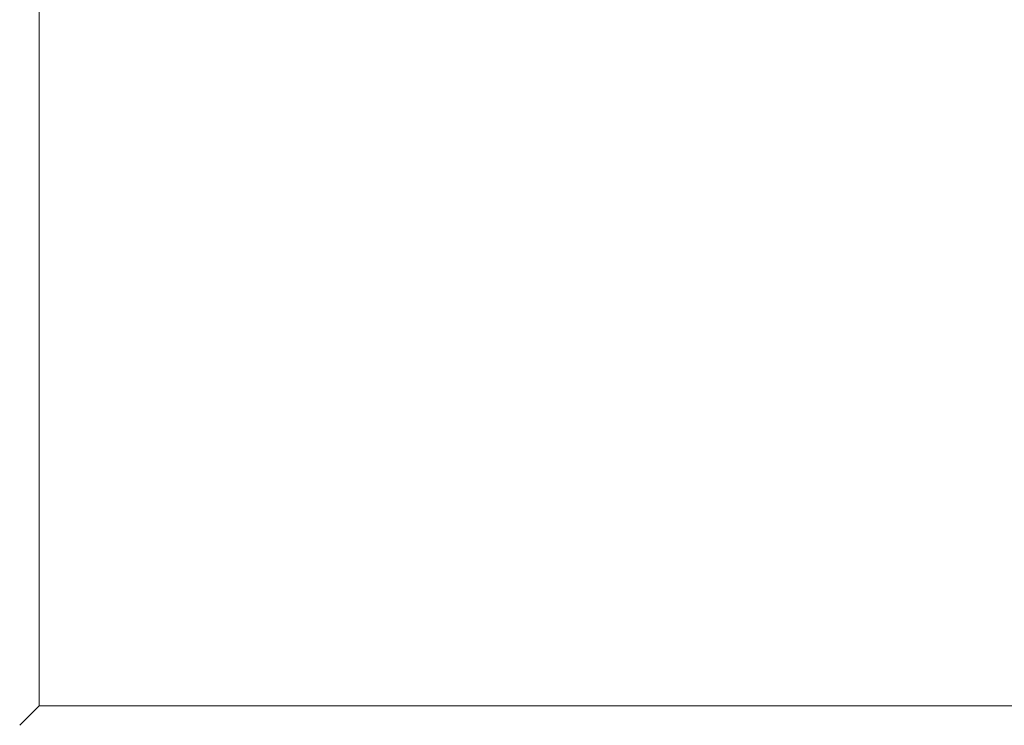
# Model space of a CAD drawing. Header units: millimetres. Extents: x -281 to 121694, y -16481 to 65128.
# Tile 40 of 256: x 14319 to 14776, y 18318 to 18645. Entities that reach past the tile are written whole.
import ezdxf

# ---------------------------------------------------------------- set-up
doc = ezdxf.new("R2010")
doc.units = ezdxf.units.MM
doc.layers.add('A--L$01A__Algemeen', color=7, linetype='Continuous', lineweight=5)
doc.layers.add('A--L82__LosseGebruikersInvent', color=1, linetype='Continuous', lineweight=5)

# ---------------------------------------------------------------- blocks, each defined once
blk = doc.blocks.new('NLRS_82_FU_UN_spoekbak_gen_kad - spoelbak dxbxh 900x900x957-V502-L_80_ 16')
at = {"layer": 'A--L$01A__Algemeen'}
for p, q in [((423.73, 296.41), (429.27, 301.94)), ((422, 294.68), (-422, 294.68)), ((-422, 294.68), (0, 294.68)), ((422, 294.68), (0, 294.68)), ((422, -549.32), (422, 294.68)), ((422, -549.32), (422, 294.68))]:
    blk.add_line(p, q, dxfattribs=at)
for points in [[(431.04, 303.71), (430.81, 303.49), (430.38, 303.06), (429.77, 302.45), (429.43, 302.1), (429.27, 301.94)], [(423.73, 296.41), (423.58, 296.26), (423.24, 295.91), (422.64, 295.32), (422.22, 294.89), (422, 294.68)]]:
    blk.add_open_spline(points, degree=3, dxfattribs=at)

msp = doc.modelspace()

# ---------------------------------------------------------------- block references
at = {"layer": 'A--L82__LosseGebruikersInvent', "rotation": 180}
msp.add_blockref('NLRS_82_FU_UN_spoekbak_gen_kad - spoelbak dxbxh 900x900x957-V502-L_80_ 16', (14750, 18621.78), dxfattribs=at)

doc.saveas('drawing.dxf')
